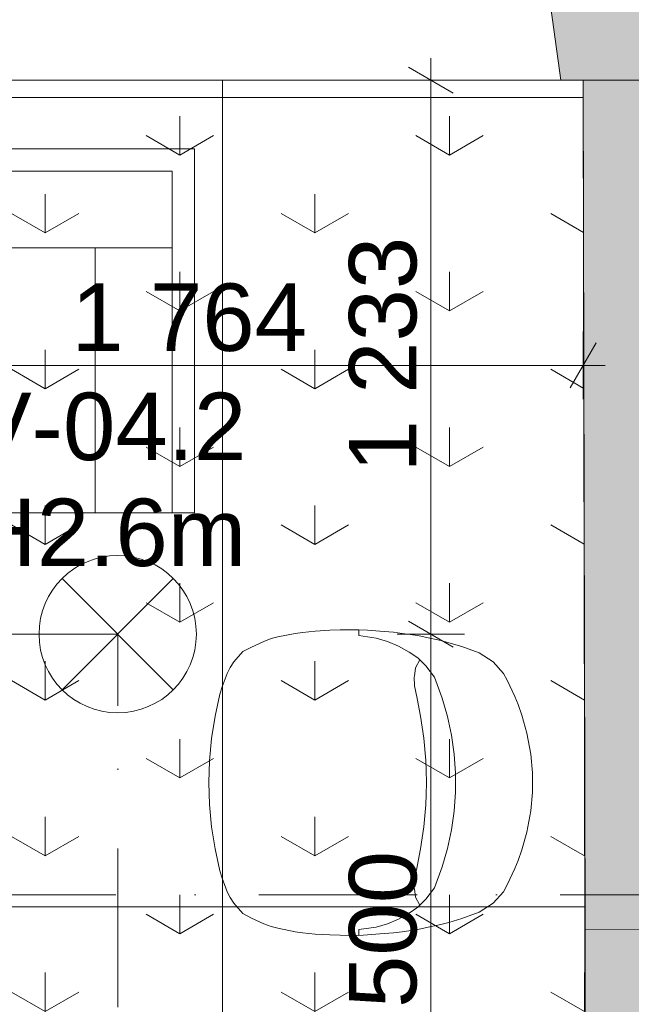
# Model space of a CAD drawing. Header units: millimetres. Extents: x -2532 to 181134, y -4151 to 53885.
# Tile 92 of 165: x 11944 to 13305, y 15951 to 18142. Entities that reach past the tile are written whole.
import ezdxf
from ezdxf.enums import TextEntityAlignment as Align

# ---------------------------------------------------------------- set-up
doc = ezdxf.new("R2010")
doc.units = ezdxf.units.MM
doc.header["$MEASUREMENT"] = 0
doc.linetypes.add('Dot & Dashed', pattern=[670.277762, 352.777767, -176.388884, 0, -141.111112])
doc.linetypes.add('Hidden Line', pattern=[391.222223, 282.222223, -109])
for name, color, linetype in [('AR - Mööbel', 7, 'Continuous'), ('AR - Seinad SS.ol', 7, 'Continuous'), ('AR - Seinad VS', 7, 'Continuous'), ('AR - Teljed', 7, 'Continuous'), ('AR - Vahelaed', 7, 'Continuous'), ('ARCHICAD Doors', 7, 'Continuous'), ('New_SA - ripplaed', 7, 'Continuous'), ('SA - tähistused - valgustus', 7, 'Continuous'), ('SA - valgustid', 7, 'Continuous')]:
    doc.layers.add(name, color=color, linetype=linetype)
for name, color, linetype, lineweight in [('AR - Mööbel_Pen_No__4', 8, 'Continuous', 13), ('AR - Seinad SS.ol_Pen_No__221', 252, 'Continuous', 13), ('AR - Seinad VS_Pen_No__221', 252, 'Continuous', 13), ('AR - Teljed_Pen_No__4', 8, 'Continuous', 13), ('AR - Vahelaed_Pen_No__221', 252, 'Continuous', 13), ('ARCHICAD Doors_Pen_No__221', 252, 'Continuous', 13), ('ARCHICAD Windows_Pen_No__201', 7, 'Continuous', 15), ('New_SA - ripplaed_Pen_No__207', 5, 'Continuous', 9), ('SA - tähistused - valgustus_Pen_No__105', 30, 'Continuous', 5), ('SA - valgustid_Pen_No__105', 30, 'Continuous', 5)]:
    doc.layers.add(name, color=color, linetype=linetype, lineweight=lineweight)
doc.styles.add('GENERATED_STYLE_1', font='txt')
doc.styles.add('GENERATED_STYLE_3', font='txt')
doc.dimstyles.new('GENERATED_STYLE__1', dxfattribs={"dimtxt": 150, "dimasz": 76, "dimexe": 0.18, "dimexo": 0.0625, "dimgap": 0.09, "dimtad": 1, "dimdec": 0, "dimzin": 0, "dimdsep": 46, "dimtxsty": 'GENERATED_STYLE_3', "dimblk": 'ARROWHEAD_2', "dimblk1": 'ARROWHEAD_2', "dimblk2": 'ARROWHEAD_2', "dimcen": 0.09, "dimse1": 1, "dimse2": 1, "dimclrd": 256, "dimclre": 256, "dimclrt": 256, "dimadec": 0, "dimazin": 0, "dimtfac": 1, "dimtdec": 4, "dimtmove": 0, "dimatfit": 3, "dimfxl": 0, "dimtolj": 1, "dimtzin": 0, "dimarcsym": 0})
doc.dimstyles.new('GENERATED_STYLE__2', dxfattribs={"dimtxt": 150, "dimasz": 76, "dimexe": 0.18, "dimexo": 0.0625, "dimgap": 0.09, "dimtad": 1, "dimtih": 1, "dimtoh": 1, "dimdec": 0, "dimzin": 0, "dimdsep": 46, "dimtxsty": 'GENERATED_STYLE_3', "dimblk": 'ARROWHEAD_2', "dimblk1": 'ARROWHEAD_2', "dimblk2": 'ARROWHEAD_2', "dimcen": 0.09, "dimse1": 1, "dimse2": 1, "dimclrd": 256, "dimclre": 256, "dimclrt": 256, "dimadec": 0, "dimazin": 0, "dimtfac": 1, "dimtdec": 4, "dimtmove": 0, "dimatfit": 3, "dimfxl": 0, "dimtolj": 1, "dimtzin": 0, "dimarcsym": 0})
pattern_1 = [(90, (0, 0), (-600, 0), [86.6025, -259.808]), (90, (300, 173.2), (-600, 0), [86.603, -259.808]), (30, (0, 0), (-300, 519.615), [86.6025, -259.808]), (30, (0, 346.4), (-300, 519.615), [86.603, -259.808]), (150, (0, 0), (300, 519.615), [86.6025, -259.808]), (150, (0, 346.4), (300, 519.615), [86.603, -259.808])]

# ---------------------------------------------------------------- blocks, each defined once
blk = doc.blocks.new('Slab_5_1', base_point=(1193.5, 7176.6))
at = {"layer": 'AR - Vahelaed_Pen_No__221', "linetype": 'Continuous', "flags": 128}
blk.add_lwpolyline([(15778.2, 21156.9, 0.331533), (13823.4, 18922.3), (13795.2, 18606.1), (13790.9, 18007.3), (8842.5, 18007.3), (8855.6, 18722.1), (8855.6, 20011), (8285.6, 20011), (8285.6, 21611), (4641.9, 21611), (4596.4, 18761.5), (5187.9, 18761.5), (5187.9, 16651.1), (4562.7, 16651.1), (4565, 16794.6), (1734.2, 16805.9), (1588.2, 14266.2), (1552.7, 13646.2)], format="xyb", dxfattribs=at)
blk = doc.blocks.new('Slab_192_1', base_point=(11195.5, 14368.3))
at = {"layer": 'New_SA - ripplaed_Pen_No__207', "linetype": 'Continuous'}
h = blk.add_hatch(dxfattribs=at)
h.set_pattern_fill('Grass_0001', color=256, style=0, pattern_type=2)
h.set_pattern_definition(pattern_1)
h.paths.add_polyline_path([(11195.5, 14368.3), (12395.5, 14368.3), (12395.5, 16168.3), (11195.5, 16168.3)])
at = {"layer": 'New_SA - ripplaed_Pen_No__207', "linetype": 'Continuous', "flags": 128}
blk.add_lwpolyline([(11195.5, 14368.3), (12395.5, 14368.3), (12395.5, 16168.3), (11195.5, 16168.3)], close=True, dxfattribs=at)
blk = doc.blocks.new('Slab_193_1', base_point=(12395.5, 14368.3))
at = {"layer": 'New_SA - ripplaed_Pen_No__207', "linetype": 'Continuous'}
h = blk.add_hatch(dxfattribs=at)
h.set_pattern_fill('Grass_0001', color=256, style=0, pattern_type=2)
h.set_pattern_definition(pattern_1)
h.paths.add_polyline_path([(12395.5, 14368.3), (13205.6, 14368.3), (13201.6, 16168.3), (12395.5, 16168.3)])
at = {"layer": 'New_SA - ripplaed_Pen_No__207', "linetype": 'Continuous', "flags": 128}
blk.add_lwpolyline([(12395.5, 14368.3), (13205.6, 14368.3), (13201.6, 16168.3), (12395.5, 16168.3)], close=True, dxfattribs=at)
blk = doc.blocks.new('Slab_196_1', base_point=(11195.5, 17968.3))
at = {"layer": 'New_SA - ripplaed_Pen_No__207', "linetype": 'Continuous'}
h = blk.add_hatch(dxfattribs=at)
h.set_pattern_fill('Grass_0001', color=256, style=0, pattern_type=2)
h.set_pattern_definition(pattern_1)
h.paths.add_polyline_path([(11195.5, 17968.3), (12395.5, 17968.3), (12395.5, 18007), (11195.5, 18006.5)])
at = {"layer": 'New_SA - ripplaed_Pen_No__207', "linetype": 'Continuous', "flags": 128}
blk.add_lwpolyline([(11195.5, 17968.3), (12395.5, 17968.3), (12395.5, 18007), (11195.5, 18006.5)], close=True, dxfattribs=at)
blk = doc.blocks.new('Slab_197_1', base_point=(12395.5, 17968.3))
at = {"layer": 'New_SA - ripplaed_Pen_No__207', "linetype": 'Continuous'}
h = blk.add_hatch(dxfattribs=at)
h.set_pattern_fill('Grass_0001', color=256, style=0, pattern_type=2)
h.set_pattern_definition(pattern_1)
h.paths.add_polyline_path([(12395.5, 17968.3), (13197.7, 17968.3), (13197.6, 18007.4), (12395.5, 18007)])
at = {"layer": 'New_SA - ripplaed_Pen_No__207', "linetype": 'Continuous', "flags": 128}
blk.add_lwpolyline([(12395.5, 17968.3), (13197.7, 17968.3), (13197.6, 18007.4), (12395.5, 18007)], close=True, dxfattribs=at)
blk = doc.blocks.new('Slab_200_1', base_point=(11195.5, 16168.3))
at = {"layer": 'New_SA - ripplaed_Pen_No__207', "linetype": 'Continuous'}
h = blk.add_hatch(dxfattribs=at)
h.set_pattern_fill('Grass_0001', color=256, style=0, pattern_type=2)
h.set_pattern_definition(pattern_1)
h.paths.add_polyline_path([(11195.5, 16168.3), (12395.5, 16168.3), (12395.5, 17968.3), (11195.5, 17968.3)])
at = {"layer": 'New_SA - ripplaed_Pen_No__207', "linetype": 'Continuous', "flags": 128}
blk.add_lwpolyline([(11195.5, 16168.3), (12395.5, 16168.3), (12395.5, 17968.3), (11195.5, 17968.3)], close=True, dxfattribs=at)
blk = doc.blocks.new('Slab_201_1', base_point=(12395.5, 16168.3))
at = {"layer": 'New_SA - ripplaed_Pen_No__207', "linetype": 'Continuous'}
h = blk.add_hatch(dxfattribs=at)
h.set_pattern_fill('Grass_0001', color=256, style=0, pattern_type=2)
h.set_pattern_definition(pattern_1)
h.paths.add_polyline_path([(12395.5, 16168.3), (13201.6, 16168.3), (13197.7, 17968.3), (12395.5, 17968.3)])
at = {"layer": 'New_SA - ripplaed_Pen_No__207', "linetype": 'Continuous', "flags": 128}
blk.add_lwpolyline([(12395.5, 16168.3), (13201.6, 16168.3), (13197.7, 17968.3), (12395.5, 17968.3)], close=True, dxfattribs=at)
blk = doc.blocks.new('Double Window 22')
at = {"layer": 'ARCHICAD Windows_Pen_No__201', "linetype": 'Continuous'}
for p, q in [((-625.9, 370), (662, 370)), ((-600, 0), (-625.9, 370)), ((610, 0), (662, 370)), ((-600, 0), (-510, 0)), ((-600, -80), (-600, 0)), ((-600, -80), (-600, 0)), ((-510, 0), (-510, -80)), ((-510, 0), (-60, 0)), ((-60, -80), (-60, 0)), ((-60, 0), (0, 0)), ((0, 0), (60, 0)), ((60, 0), (60, -80)), ((60, 0), (510, 0)), ((510, -80), (510, 0)), ((510, 0), (600, 0)), ((600, -80), (600, 0)), ((600, -80), (600, 0)), ((600, 0), (610, 0)), ((-510, -80), (-600, -80)), ((-600, -230), (-600, -80)), ((-60, -80), (-510, -80)), ((0, -80), (-60, -80)), ((60, -80), (0, -80)), ((510, -80), (60, -80)), ((600, -80), (510, -80)), ((600, -230), (600, -80)), ((-600, -230), (600, -230))]:
    blk.add_line(p, q, dxfattribs=at)
blk = doc.blocks.new('Wall_31_1', base_point=(9605.6, 18607.3))
at = {"layer": 'AR - Seinad VS_Pen_No__221', "linetype": 'Continuous'}
for points in [[(13086, 18607.3), (13086, 18457.3), (13086, 18377.3), (13096, 18377.3), (13148, 18007.3), (13197.6, 18007.3), (13196.3, 18607.3)], [(13796.2, 18607.3), (13196.3, 18607.3), (13197.6, 18007.3)], [(13197.6, 18007.3), (13790.3, 18007.3), (13796.2, 18607.3)]]:
    blk.add_hatch(color=256, dxfattribs=at).paths.add_polyline_path(points)
blk.add_line((13096, 18377.3), (13148, 18007.3), dxfattribs=at)
at = {"layer": 'AR - Seinad VS_Pen_No__221', "linetype": 'Continuous', "flags": 128}
blk.add_lwpolyline([(13148, 18007.3), (13197.6, 18007.3)], dxfattribs=at)
at = {"layer": 'ARCHICAD Windows_Pen_No__201', "linetype": 'Continuous', "xscale": -1, "zscale": 1000, "rotation": 179.9999999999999}
blk.add_blockref('Double Window 22', (12486, 18377.3), dxfattribs=at)
blk = doc.blocks.new('Simple Door Opening')
at = {"layer": 'ARCHICAD Doors_Pen_No__221', "linetype": 'Hidden Line'}
for p, q in [((-665, 570), (665, 570)), ((-665, 0), (665, 0))]:
    blk.add_line(p, q, dxfattribs=at)
blk = doc.blocks.new('Wall_33_1', base_point=(13771.7, 16117))
at = {"layer": 'AR - Seinad SS.ol_Pen_No__221', "linetype": 'Continuous'}
for points in [[(13201.7, 16117), (13201.7, 15824.3), (13771.7, 15824.3), (13771.7, 16117)], [(13201.7, 14375), (13771.7, 14375.9), (13771.7, 14494.3), (13201.7, 14494.3)]]:
    blk.add_hatch(color=256, dxfattribs=at).paths.add_polyline_path(points)
for p, q in [((13771.7, 15824.3), (13201.7, 15824.3)), ((13771.7, 14494.3), (13201.7, 14494.3))]:
    blk.add_line(p, q, dxfattribs=at)
at = {"layer": 'AR - Seinad SS.ol_Pen_No__221', "linetype": 'Continuous', "flags": 128}
for points in [[(13201.7, 16117), (13201.7, 15824.3)], [(13771.7, 15824.3), (13771.7, 16117)], [(13201.7, 14494.3), (13201.7, 14375)], [(13771.7, 14375.9), (13771.7, 14494.3)]]:
    blk.add_lwpolyline(points, dxfattribs=at)
at = {"layer": 'ARCHICAD Doors', "linetype": 'Continuous', "xscale": -1, "zscale": 1000, "rotation": 90}
blk.add_blockref('Simple Door Opening', (13771.7, 15159.3), dxfattribs=at)
blk = doc.blocks.new('Wall_164_1', base_point=(13796.2, 18607.3))
at = {"layer": 'AR - Seinad SS.ol_Pen_No__221', "linetype": 'Continuous'}
blk.add_hatch(color=256, dxfattribs=at).paths.add_polyline_path([(13197.6, 18007.3), (13201.8, 16118.3), (13771.7, 16117), (13790.3, 18007.3)])
at = {"layer": 'AR - Seinad SS.ol_Pen_No__221', "linetype": 'Continuous', "flags": 128}
for points in [[(13197.6, 18007.3), (13201.8, 16118.3)], [(13771.7, 16117), (13790.3, 18007.3)], [(13771.7, 16117), (13201.8, 16118.3)]]:
    blk.add_lwpolyline(points, dxfattribs=at)
blk = doc.blocks.new('Standard grid marker')
at = {"layer": 'AR - Teljed_Pen_No__4', "linetype": 'Dot & Dashed'}
blk.add_line((1000, 0), (44867.9, 0), dxfattribs=at)
at = {"layer": 'AR - Teljed_Pen_No__4', "style": 'GENERATED_STYLE_1'}
for tag, p in [('AC_MarkerText_1_0', (-300, 14.3)), ('AC_MarkerText_1_1', (46167.9, 14.3))]:
    blk.add_attdef(tag, text='', height=250, dxfattribs=at).set_placement(p, align=Align.MIDDLE_CENTER)
blk = doc.blocks.new('Sofa 22')
at = {"layer": 'AR - Mööbel_Pen_No__4', "linetype": 'Continuous'}
for p, q in [((2010, 810), (0, 810)), ((0, 810), (0, 0)), ((2010, 0), (2010, 810)), ((50, 0), (50, 760)), ((50, 760), (1960, 760)), ((1960, 760), (1960, 0)), ((50, 589.9), (1960, 589.9)), ((221.5, 0), (221.5, 589.9)), ((1005, 0), (1005, 589.9)), ((1788.5, 0), (1788.5, 589.9)), ((0, 0), (2010, 0))]:
    blk.add_line(p, q, dxfattribs=at)
blk = doc.blocks.new('Designer Chair 12 22')
at = {"layer": 'AR - Mööbel_Pen_No__4', "linetype": 'Continuous'}
for p, q in [((229.8, 707.7), (190.1, 696.4)), ((276.7, 716.2), (229.8, 707.7)), ((318.4, 719.7), (276.7, 716.2)), ((340, 720), (318.4, 719.7)), ((361.6, 719.7), (340, 720)), ((403.3, 716.2), (361.6, 719.7)), ((450.2, 707.7), (403.3, 716.2)), ((489.9, 696.4), (450.2, 707.7)), ((148.5, 681), (112.1, 663.7)), ((166.3, 687.9), (148.5, 681)), ((190.1, 696.4), (166.3, 687.9)), ((513.7, 687.9), (489.9, 696.4)), ((531.5, 681), (513.7, 687.9)), ((567.9, 663.7), (531.5, 681)), ((112.1, 663.7), (97.2, 655.7)), ((582.8, 655.7), (567.9, 663.7)), ((97.2, 655.7), (71.3, 632.2)), ((608.7, 632.2), (582.8, 655.7)), ((71.3, 632.2), (51.3, 601.1)), ((628.7, 601.1), (608.7, 632.2)), ((51.3, 601.1), (37.4, 562.7)), ((642.6, 562.7), (628.7, 601.1)), ((37.4, 562.7), (28.9, 533.8)), ((276.6, 546), (318.8, 549)), ((318.8, 549), (340, 549)), ((340, 549), (361.2, 549)), ((361.2, 549), (403.4, 546)), ((651.1, 533.8), (642.6, 562.7)), ((28.9, 533.8), (23.9, 515.8)), ((152.5, 519.2), (193.2, 531.1)), ((193.2, 531.1), (234.6, 540)), ((234.6, 540), (276.6, 546)), ((403.4, 546), (445.4, 540)), ((445.4, 540), (486.8, 531.1)), ((486.8, 531.1), (527.5, 519.2)), ((656.1, 515.8), (651.1, 533.8)), ((23.9, 515.8), (16.5, 481.5)), ((105.4, 501.8), (152.5, 519.2)), ((527.5, 519.2), (574.6, 501.8)), ((663.5, 481.5), (656.1, 515.8)), ((67.1, 469.5), (80.5, 483)), ((80.5, 483), (105.4, 501.8)), ((290.7, 482.6), (241.6, 478.3)), ((313.2, 483.2), (290.7, 482.6)), ((340, 484), (313.2, 483.2)), ((366.8, 483.2), (340, 484)), ((389.3, 482.6), (366.8, 483.2)), ((438.4, 478.3), (389.3, 482.6)), ((574.6, 501.8), (599.5, 483)), ((599.5, 483), (612.9, 469.5)), ((13.2, 465.2), (8.1, 430)), ((16.5, 481.5), (13.2, 465.2)), ((49.7, 445.9), (62.6, 465)), ((62.6, 465), (67.1, 469.5)), ((84.7, 460.1), (67.1, 469.5)), ((103.6, 457.2), (84.7, 460.1)), ((152.9, 463.2), (125, 457.7)), ((192.2, 471.2), (152.9, 463.2)), ((241.6, 478.3), (192.2, 471.2)), ((487.8, 471.2), (438.4, 478.3)), ((527.1, 463.2), (487.8, 471.2)), ((555, 457.7), (527.1, 463.2)), ((595.3, 460.1), (576.4, 457.2)), ((612.9, 469.5), (595.3, 460.1)), ((617.4, 465), (612.9, 469.5)), ((630.3, 445.9), (617.4, 465)), ((666.8, 465.2), (663.5, 481.5)), ((671.9, 430), (666.8, 465.2)), ((36.4, 421.9), (49.7, 445.9)), ((104.9, 457), (103.6, 457.2)), ((125, 457.7), (104.9, 457)), ((575.1, 457), (555, 457.7)), ((576.4, 457.2), (575.1, 457)), ((643.6, 421.9), (630.3, 445.9)), ((8.1, 430), (5.6, 411.1)), ((26, 397.2), (36.4, 421.9)), ((654, 397.2), (643.6, 421.9)), ((674.4, 411.1), (671.9, 430)), ((5.6, 411.1), (3.1, 380.4)), ((18.5, 372), (26, 397.2)), ((661.5, 372), (654, 397.2)), ((676.9, 380.4), (674.4, 411.1)), ((3.1, 380.4), (1, 353)), ((679, 353), (676.9, 380.4)), ((1, 353), (0, 333.7)), ((13.1, 333.7), (18.5, 372)), ((666.9, 333.7), (661.5, 372)), ((680, 333.7), (679, 353)), ((0, 333.7), (0.2, 292.5)), ((13.1, 333.7), (0, 333.7)), ((666.9, 333.7), (680, 333.7)), ((679.8, 292.5), (680, 333.7)), ((0.2, 292.5), (1.2, 268.8)), ((678.8, 268.8), (679.8, 292.5)), ((1.2, 268.8), (3, 236.6)), ((677, 236.6), (678.8, 268.8)), ((3, 236.6), (5.9, 208.7)), ((674.1, 208.7), (677, 236.6)), ((5.9, 208.7), (8.2, 191.7)), ((671.8, 191.7), (674.1, 208.7)), ((8.2, 191.7), (15.9, 153.7)), ((664.1, 153.7), (671.8, 191.7)), ((15.9, 153.7), (19.9, 138.6)), ((660.1, 138.6), (664.1, 153.7)), ((19.9, 138.6), (26, 122)), ((654, 122), (660.1, 138.6)), ((26, 122), (38.5, 94.6)), ((641.5, 94.6), (654, 122)), ((38.5, 94.6), (48.8, 75.4)), ((631.2, 75.4), (641.5, 94.6)), ((48.8, 75.4), (71.3, 55.6)), ((608.7, 55.6), (631.2, 75.4)), ((71.3, 55.6), (84, 47.2)), ((84, 47.2), (97.2, 41.1)), ((582.8, 41.1), (596, 47.2)), ((596, 47.2), (608.7, 55.6)), ((97.2, 41.1), (127.1, 29.9)), ((127.1, 29.9), (143.5, 24.5)), ((143.5, 24.5), (192.4, 13.7)), ((487.6, 13.7), (536.5, 24.5)), ((536.5, 24.5), (552.9, 29.9)), ((552.9, 29.9), (582.8, 41.1)), ((192.4, 13.7), (241.7, 6)), ((241.7, 6), (291.4, 1.4)), ((291.4, 1.4), (340, 0)), ((340, 0), (388.6, 1.4)), ((388.6, 1.4), (438.3, 6)), ((438.3, 6), (487.6, 13.7))]:
    blk.add_line(p, q, dxfattribs=at)
blk = doc.blocks.new('Pendant Lamp 22')
at = {"layer": 'SA - valgustid_Pen_No__105', "linetype": 'Continuous'}
for p, q in [((-123.7, 123.7), (123.7, -123.7)), ((-123.7, -123.7), (123.7, 123.7))]:
    blk.add_line(p, q, dxfattribs=at)
for start, end in [(0, 180), (180, 0)]:
    blk.add_arc((0, 0), 175, start, end, dxfattribs=at)
blk = doc.blocks.new('*D2169')
at = {"layer": 'SA - tähistused - valgustus_Pen_No__105', "linetype": 'Continuous'}
for p, q in [((12808.7, 16803.7), (12908.7, 16746)), ((12933.7, 16774.8), (12783.7, 16774.8)), ((12858.7, 15274.8), (12858.7, 16774.8)), ((12808.7, 15303.7), (12908.7, 15246)), ((12933.7, 15274.8), (12783.7, 15274.8))]:
    blk.add_line(p, q, dxfattribs=at)
at = {"layer": 'SA - tähistused - valgustus_Pen_No__105', "insert": (12828.7, 15768.4), "char_height": 150, "attachment_point": 7, "rotation": 90, "style": 'GENERATED_STYLE_3'}
blk.add_mtext('\\A1;{\\pql;\\fArial|b0|i0|c0|p34;1\xa0500}', dxfattribs=at)
blk = doc.blocks.new('ARROWHEAD_2')
at = {"linetype": 'Continuous'}
for p, q in [((-0.378, -0.655), (0.378, 0.655)), ((0, 0), (-1, 0))]:
    blk.add_line(p, q, dxfattribs=at)
blk = doc.blocks.new('*D2170')
at = {"layer": 'SA - tähistused - valgustus_Pen_No__105', "linetype": 'Continuous'}
for p, q in [((12858.7, 18007.3), (12858.7, 18056.2)), ((12908.7, 17978.5), (12808.7, 18036.2)), ((12933.7, 18007.3), (12783.7, 18007.3)), ((12858.7, 16774.8), (12858.7, 18007.3)), ((12808.7, 16803.7), (12908.7, 16746)), ((12933.7, 16774.8), (12783.7, 16774.8))]:
    blk.add_line(p, q, dxfattribs=at)
at = {"layer": 'SA - tähistused - valgustus_Pen_No__105', "insert": (12828.7, 17134.6), "char_height": 150, "attachment_point": 7, "rotation": 90, "style": 'GENERATED_STYLE_3'}
blk.add_mtext('\\A1;{\\pql;\\fArial|b0|i0|c0|p34;1\xa0233}', dxfattribs=at)
blk = doc.blocks.new('*D2173')
at = {"layer": 'SA - tähistused - valgustus_Pen_No__105', "linetype": 'Continuous'}
for p, q in [((11433.1, 17297.8), (11433.1, 17447.8)), ((13197.6, 17297.8), (13197.6, 17447.8)), ((11462, 17422.8), (11404.2, 17322.8)), ((13168.7, 17322.8), (13226.5, 17422.8)), ((11433.1, 17372.8), (13197.6, 17372.8)), ((13197.6, 17372.8), (13246.5, 17372.8))]:
    blk.add_line(p, q, dxfattribs=at)
at = {"layer": 'SA - tähistused - valgustus_Pen_No__105', "insert": (12058.9, 17402.8), "char_height": 150, "attachment_point": 7, "style": 'GENERATED_STYLE_3'}
blk.add_mtext('\\A1;{\\pql;\\fArial|b0|i0|c0|p34;1\xa0764}', dxfattribs=at)
blk = doc.blocks.new('Label_124_1', base_point=(12162, 16774.8))
at = {"layer": 'SA - tähistused - valgustus_Pen_No__105', "char_height": 150, "attachment_point": 1, "style": 'GENERATED_STYLE_3'}
for s, insert in [('\\A1;{\\pql;\\pt0,105000;\\fArial|b0|i0|c0|p34;V-04.2\\fArial|b0|i0|c0|p34;\\A1{\\H.66x;\\S^  ;}\\fArial|b0|i0|c0|p34;\\fArial|b0|i0|c0|p34;\\A1{\\H.66x;\\S^  ;}\\fArial|b0|i0|c0|p34; \\fArial|b0|i0|c0|p34;\\fArial|b0|i0|c0|p34;\\fArial|b0|i0|c0|p34;\\fArial|b0|i0|c0|p34;\\fArial|b0|i0|c0|p34;\\fArial|b0|i0|c0|p34;\\fArial|b0|i0|c0|p34;\\fArial|b0|i0|c0|p34;\\fArial|b0|i0|c0|p34;\\fArial|b0|i0|c0|p34;\\fArial|b0|i0|c0|p34;\\fArial|b0|i0|c0|p34;\\fArial|b0|i0|c0|p34;\\fArial|b0|i0|c0|p34;\\fArial|b0|i0|c0|p34;\\fArial|b0|i0|c0|p34;\\fArial|b0|i0|c0|p34;\\fArial|b0|i0|c0|p34;\\fArial|b0|i0|c0|p34;\\fArial|b0|i0|c0|p34;\\fArial|b0|i0|c0|p34;\\fArial|b0|i0|c0|p34;\\fArial|b0|i0|c0|p34;\\fArial|b0|i0|c0|p34;\\fArial|b0|i0|c0|p34;\\fArial|b0|i0|c0|p34;\\fArial|b0|i0|c0|p34;\\fArial|b0|i0|c0|p34;\\fArial|b0|i0|c0|p34;\\fArial|b0|i0|c0|p34;\\fArial|b0|i0|c0|p34;\\fArial|b0|i0|c0|p34;\\fArial|b0|i0|c0|p34;\\fArial|b0|i0|c0|p34;\\fArial|b0|i0|c0|p34;\\fArial|b0|i0|c0|p34;\\fArial|b0|i0|c0|p34;\\fArial|b0|i0|c0|p34;\\fArial|b0|i0|c0|p34;\\fArial|b0|i0|c0|p34;\\fArial|b0|i0|c0|p34;\\fArial|b0|i0|c0|p34;\\fArial|b0|i0|c0|p34;}', (11830.8, 17312)), ('\\A1;{\\pql;\\pt0,105000;\\fArial|b0|i0|c0|p34;H2.6m \\fArial|b0|i0|c0|p34;\\A1{\\H.66x;\\S^  ;}\\fArial|b0|i0|c0|p34;\\fArial|b0|i0|c0|p34;\\A1{\\H.66x;\\S^  ;}\\fArial|b0|i0|c0|p34;\\fArial|b0|i0|c0|p34;\\fArial|b0|i0|c0|p34;\\fArial|b0|i0|c0|p34;\\fArial|b0|i0|c0|p34;\\fArial|b0|i0|c0|p34;\\fArial|b0|i0|c0|p34;\\fArial|b0|i0|c0|p34;\\fArial|b0|i0|c0|p34;\\fArial|b0|i0|c0|p34;\\fArial|b0|i0|c0|p34;\\fArial|b0|i0|c0|p34;\\fArial|b0|i0|c0|p34;\\fArial|b0|i0|c0|p34;\\fArial|b0|i0|c0|p34;\\fArial|b0|i0|c0|p34;\\fArial|b0|i0|c0|p34;\\fArial|b0|i0|c0|p34;\\fArial|b0|i0|c0|p34;\\fArial|b0|i0|c0|p34;\\fArial|b0|i0|c0|p34;\\fArial|b0|i0|c0|p34;\\fArial|b0|i0|c0|p34;\\fArial|b0|i0|c0|p34;\\fArial|b0|i0|c0|p34;\\fArial|b0|i0|c0|p34;\\fArial|b0|i0|c0|p34;\\fArial|b0|i0|c0|p34;\\fArial|b0|i0|c0|p34;\\fArial|b0|i0|c0|p34;\\fArial|b0|i0|c0|p34;\\fArial|b0|i0|c0|p34;\\fArial|b0|i0|c0|p34;\\fArial|b0|i0|c0|p34;\\fArial|b0|i0|c0|p34;\\fArial|b0|i0|c0|p34;\\fArial|b0|i0|c0|p34;\\fArial|b0|i0|c0|p34;\\fArial|b0|i0|c0|p34;\\fArial|b0|i0|c0|p34;\\fArial|b0|i0|c0|p34;\\fArial|b0|i0|c0|p34;\\fArial|b0|i0|c0|p34;\\fArial|b0|i0|c0|p34;}', (11830.8, 17076.3))]:
    blk.add_mtext(s, dxfattribs=dict(at, insert=insert))

msp = doc.modelspace()

# ---------------------------------------------------------------- linework, layer by layer
at = {"layer": 'SA - tähistused - valgustus_Pen_No__105', "linetype": 'Dot & Dashed'}
for p, q in [((12162, 16774.8), (7161.5, 16774.8)), ((12162, 15274.8), (12162, 16774.8))]:
    msp.add_line(p, q, dxfattribs=at)

# ---------------------------------------------------------------- block references
at = {"layer": 'AR - Mööbel', "linetype": 'Continuous', "zscale": 1000}
msp.add_blockref('Sofa 22', (10323.2, 17044.7), dxfattribs=at)
at = {"layer": 'AR - Mööbel', "linetype": 'Continuous', "xscale": -1, "zscale": 1000, "rotation": 270}
msp.add_blockref('Designer Chair 12 22', (12364.8, 16104.7), dxfattribs=at)
at = {"layer": 'AR - Seinad SS.ol'}
for name, p in [('Wall_164_1', (13796.2, 18607.3)), ('Wall_33_1', (13771.7, 16117))]:
    msp.add_blockref(name, p, dxfattribs=at)
at = {"layer": 'AR - Seinad VS'}
msp.add_blockref('Wall_31_1', (9605.6, 18607.3), dxfattribs=at)
at = {"layer": 'AR - Teljed', "linetype": 'Continuous', "zscale": 1000}
msp.add_blockref('Standard grid marker', (-1931.8, 16194.8), dxfattribs=at)
at = {"layer": 'AR - Vahelaed', "linetype": 'Continuous'}
msp.add_blockref('Slab_5_1', (1193.5, 7176.6), dxfattribs=at)
at = {"layer": 'New_SA - ripplaed', "linetype": 'Continuous'}
for name, p in [('Slab_196_1', (11195.5, 17968.3)), ('Slab_197_1', (12395.5, 17968.3)), ('Slab_200_1', (11195.5, 16168.3)), ('Slab_201_1', (12395.5, 16168.3)), ('Slab_192_1', (11195.5, 14368.3)), ('Slab_193_1', (12395.5, 14368.3))]:
    msp.add_blockref(name, p, dxfattribs=at)
at = {"layer": 'SA - tähistused - valgustus', "linetype": 'Continuous'}
msp.add_blockref('Label_124_1', (12162, 16774.8), dxfattribs=at)
at = {"layer": 'SA - valgustid', "linetype": 'Continuous', "zscale": 1000}
msp.add_blockref('Pendant Lamp 22', (12162, 16774.8), dxfattribs=at)

# ---------------------------------------------------------------- dimensions: what is measured, and where the dimension line sits
at = {"layer": 'SA - tähistused - valgustus', "linetype": 'Continuous'}
for base, p1, p2, picture, middle in [((12858.6817, 18007.3445), (12161.9536, 16774.8353), (13197.6031, 18007.3445), '*D2170', (12753.6817, 17398.6334)), ((12858.7, 16774.8), (12162, 15274.8), (12162, 16774.8), '*D2169', (12753.7, 16032.4))]:
    dim = msp.add_linear_dim(base=base, p1=p1, p2=p2, angle=90, dimstyle='GENERATED_STYLE__1', dxfattribs=at)
    dim.commit()
    dim.dimension.update_dxf_attribs({"geometry": picture, "text_midpoint": middle, "dimtype": 160, "text_rotation": 90})
dim = msp.add_linear_dim(base=(13197.6031, 17372.8407), p1=(11433.1058, 17938.2545), p2=(13197.6031, 18007.3445), dimstyle='GENERATED_STYLE__2', dxfattribs=at)
dim.commit()
dim.dimension.update_dxf_attribs({"geometry": '*D2173', "text_midpoint": (12322.8979, 17477.8407), "dimtype": 160})

doc.saveas('drawing.dxf')
